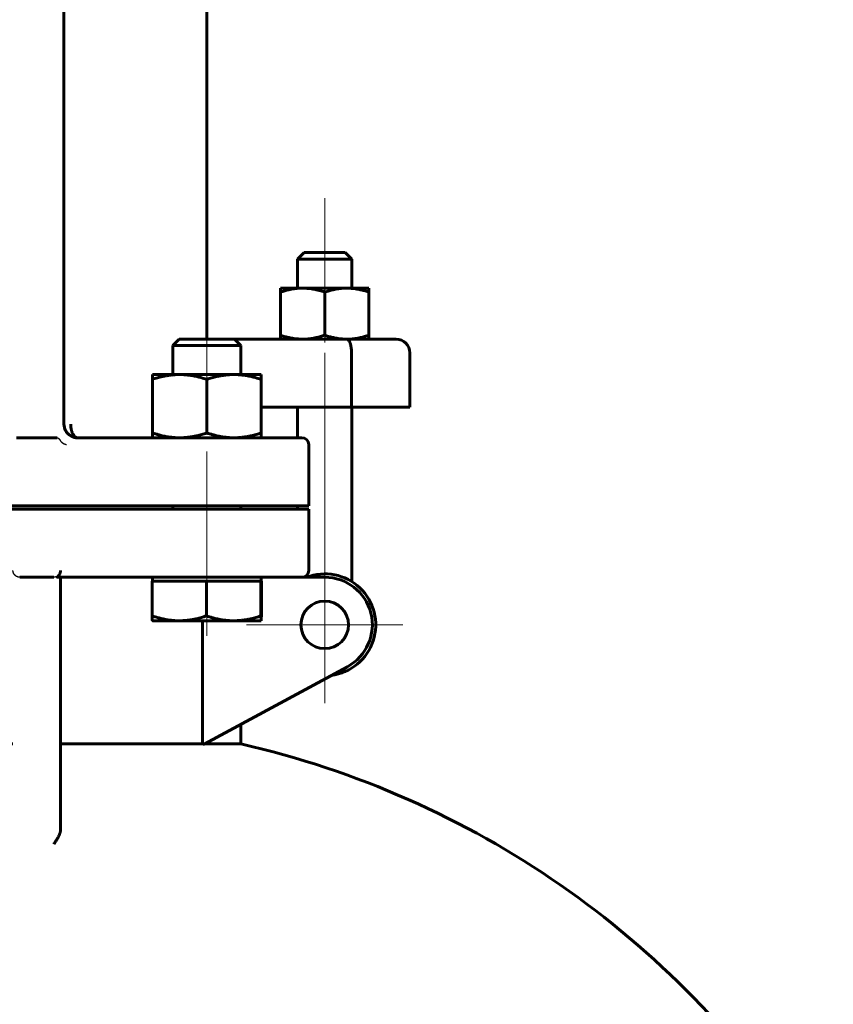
# Model space of a CAD drawing. Header units: millimetres. Extents: x 0 to 594, y -3 to 420.
# Tile 18 of 21: x 405 to 435, y 281 to 317. Entities that reach past the tile are written whole.
import ezdxf

# ---------------------------------------------------------------- set-up
doc = ezdxf.new("R2010")
doc.units = ezdxf.units.MM
for name, pattern in [('K5LT-1', [0]), ('K5LT_AXLED', [12, 7.5, -1.5, 1.5, -1.5]), ('K5LT_BASIC', [0]), ('K5LT_THIN', [0])]:
    doc.linetypes.add(name, pattern=pattern)
doc.layers.add('Системный слой', color=7, linetype='Continuous')
doc.layers.add('Системный слой (1)', color=7, linetype='Continuous', true_color=0x6c6c6c)
doc.styles.add('KDIMTEXTSTYLE', font='txt', dxfattribs={"width": 0.96, "oblique": 15, "height": 5})
doc.styles.add('KTEXTSTYLE', font='txt', dxfattribs={"width": 0.96, "height": 5})
doc.dimstyles.new('KDIMSTYLE (0.20)', dxfattribs={"dimtxt": 5, "dimasz": 1, "dimexe": 2, "dimexo": 0, "dimgap": 1, "dimtad": 1, "dimlfac": 5, "dimtxsty": 'KDIMTEXTSTYLE', "dimsah": 1, "dimcen": 0, "dimdle": 1, "dimadec": 0, "dimazin": 0, "dimtfac": 0.667, "dimtmove": 0, "dimatfit": 3, "dimfxl": 1, "dimtvp": 1, "dimtolj": 1, "dimtzin": 0, "dimarcsym": 0})

# ---------------------------------------------------------------- blocks, each defined once
blk = doc.blocks.new('U53')
at = {"layer": 'Системный слой (1)', "color": 143, "linetype": 'K5LT_BASIC', "lineweight": 60, "true_color": 0x33acca}
for p, q in [((407.138, 301.642), (407.178, 301.634)), ((407.178, 301.634), (407.218, 301.629)), ((407.218, 301.629), (407.259, 301.627)), ((407.259, 301.627), (407.26, 301.627))]:
    blk.add_line(p, q, dxfattribs=at)
blk = doc.blocks.new('U55')
at = {"layer": 'Системный слой (1)', "color": 143, "linetype": 'K5LT_BASIC', "lineweight": 60, "true_color": 0x33acca}
for p, q in [((407.008, 301.696), (406.898, 301.783)), ((407.132, 301.644), (407.008, 301.696)), ((407.259, 301.627), (407.132, 301.644))]:
    blk.add_line(p, q, dxfattribs=at)
blk = doc.blocks.new('U57')
at = {"layer": 'Системный слой (1)', "color": 143, "linetype": 'K5LT_BASIC', "lineweight": 60, "true_color": 0x33acca}
for p, q in [((415.346, 301.627), (415.346, 302.752)), ((415.346, 299.002), (415.346, 299.127))]:
    blk.add_line(p, q, dxfattribs=at)
blk = doc.blocks.new('U58')
at = {"layer": 'Системный слой (1)', "color": 143, "linetype": 'K5LT_BASIC', "lineweight": 60, "true_color": 0x33acca}
for start, end in [(102.8396, 146.6923), (33.3077, 77.1604)]:
    blk.add_arc((405.76, 257.469), 33.75, start, end, dxfattribs=at)
blk = doc.blocks.new('U59')
at = {"layer": 'Системный слой (1)', "color": 143, "linetype": 'K5LT_BASIC', "lineweight": 60, "true_color": 0x33acca}
for p, q in [((404.885, 290.375), (399.668, 290.375)), ((411.851, 290.375), (406.635, 290.375))]:
    blk.add_line(p, q, dxfattribs=at)
blk = doc.blocks.new('U61')
at = {"layer": 'Системный слой (1)', "color": 143, "linetype": 'K5LT_BASIC', "lineweight": 60, "true_color": 0x33acca}
for start, end in [(180.0001, 236.8539), (236.8539, 255.9379), (255.9379, 270)]:
    blk.add_arc((407.26, 302.127), 0.5, start, end, dxfattribs=at)
blk = doc.blocks.new('U63')
at = {"layer": 'Системный слой (1)', "color": 143, "linetype": 'K5LT_BASIC', "lineweight": 60, "true_color": 0x33acca}
for p, q in [((407.26, 301.627), (407.247, 301.627)), ((407.26, 301.627), (407.259, 301.627)), ((413.26, 301.627), (407.26, 301.627))]:
    blk.add_line(p, q, dxfattribs=at)
blk = doc.blocks.new('U72')
at = {"layer": 'Системный слой (1)', "color": 143, "linetype": 'K5LT_BASIC', "lineweight": 60, "true_color": 0x33acca}
for p, q in [((411.123, 305.252), (410.99, 305.252)), ((413.03, 305.252), (411.123, 305.252))]:
    blk.add_line(p, q, dxfattribs=at)
blk = doc.blocks.new('U79')
at = {"layer": 'Системный слой (1)', "color": 143, "linetype": 'K5LT_BASIC', "lineweight": 60, "true_color": 0x33acca}
for p, q in [((414.013, 294.943), (414.015, 295.021)), ((414.015, 295.021), (414.016, 295.081)), ((414.01, 294.902), (414.011, 294.906)), ((414.01, 294.902), (414.01, 294.902)), ((414.011, 294.906), (414.013, 294.943))]:
    blk.add_line(p, q, dxfattribs=at)
blk = doc.blocks.new('U85')
at = {"layer": 'Системный слой (1)', "color": 30, "linetype": 'K5LT_AXLED', "lineweight": 18, "true_color": 0xff8000}
for q in [(416.346, 297.627), (413.471, 294.752), (419.221, 294.752), (416.346, 291.877)]:
    blk.add_line((416.346, 294.752), q, dxfattribs=at)
blk = doc.blocks.new('D14')
at = {"layer": 'Системный слой (1)'}
for points in [[(437.335, 218.742), (441.132, 222.061), (436.606, 219.838), (437.387, 219.567)], [(370.387, 174.943), (374.913, 177.167), (374.132, 177.437), (374.184, 178.262)]]:
    blk.add_hatch(color=7, dxfattribs=at).paths.add_polyline_path(points)
at = {"layer": 'Системный слой (1)', "color": 7, "linetype": 'K5LT_THIN', "lineweight": 18, "true_color": 0xffffff}
for p, q in [((441.132, 222.061), (455.138, 231.39)), ((455.138, 231.39), (473.261, 231.39)), ((370.387, 174.943), (441.132, 222.061)), ((436.606, 219.838), (441.132, 222.061)), ((441.132, 222.061), (437.335, 218.742)), ((437.387, 219.567), (436.606, 219.838)), ((437.335, 218.742), (437.387, 219.567)), ((370.387, 174.943), (374.184, 178.262)), ((374.184, 178.262), (374.132, 177.437)), ((374.132, 177.437), (374.913, 177.167)), ((374.913, 177.167), (370.387, 174.943))]:
    blk.add_line(p, q, dxfattribs=at)
blk.add_wipeout([(457.138, 232.39), (457.138, 239.772), (470.696, 239.772), (470.696, 232.39)]).dxf.layer = 'Системный слой (1)'
at = {"layer": 'Системный слой (1)', "color": 7, "char_height": 5, "attachment_point": 1, "style": 'KTEXTSTYLE'}
for s, insert in [('\\fArial|b0|c204|p34;\\H5.0;\\W1.000;\\Q15;\\fGOST Type AU|b0|i0|c204|p34;\\Q15;\\W0.960;⌀', (457.138, 238.977)), ('\\fArial|b0|c204|p34;\\H5.0;\\W1.000;\\Q15;\\fGOST Type AU|b0|i0|c204|p34;\\Q15;\\W0.960;425', (460.445, 238.977))]:
    blk.add_mtext(s, dxfattribs=dict(at, insert=insert))
blk = doc.blocks.new('KDIMARROW_01')
at = {"layer": 'Системный слой'}
blk.add_hatch(color=0, dxfattribs=at).paths.add_polyline_path([(0, 0), (-5, 0.658), (-4.5, 0), (-5, -0.658)])
at = {"layer": 'Системный слой', "color": 0, "linetype": 'K5LT_THIN', "lineweight": 18}
for p, q in [((-4.5, 0), (-5, 0.658)), ((-5, 0.658), (0, 0)), ((0, 0), (-5, -0.658)), ((-5, -0.658), (-4.5, 0))]:
    blk.add_line(p, q, dxfattribs=at)
at = {"layer": 'Системный слой (1)', "color": 0, "linetype": 'K5LT_THIN', "lineweight": 18}
blk.add_line((210.861, 198.502), (210.661, 198.502), dxfattribs=at)
blk = doc.blocks.new('D16')
at = {"layer": 'Системный слой (1)'}
for points in [[(393.698, 224.001), (390.867, 228.174), (392.522, 223.41), (392.886, 224.153)], [(420.652, 168.83), (418.998, 173.594), (418.634, 172.851), (417.821, 173.003)]]:
    blk.add_hatch(color=7, dxfattribs=at).paths.add_polyline_path(points)
at = {"layer": 'Системный слой (1)', "color": 7, "linetype": 'K5LT_THIN', "lineweight": 18, "true_color": 0xffffff}
for p, q in [((390.867, 228.174), (393.698, 224.001)), ((392.522, 223.41), (390.867, 228.174)), ((390.867, 228.174), (420.652, 168.83)), ((392.886, 224.153), (392.522, 223.41)), ((393.698, 224.001), (392.886, 224.153)), ((418.634, 172.851), (418.998, 173.594)), ((418.998, 173.594), (420.652, 168.83)), ((420.652, 168.83), (417.821, 173.003)), ((417.821, 173.003), (418.634, 172.851)), ((420.652, 168.83), (429.562, 151.078)), ((429.562, 151.078), (447.685, 151.078))]:
    blk.add_line(p, q, dxfattribs=at)
blk.add_wipeout([(431.562, 152.078), (431.562, 159.46), (445.12, 159.46), (445.12, 152.078)]).dxf.layer = 'Системный слой (1)'
at = {"layer": 'Системный слой (1)', "color": 7, "char_height": 5, "attachment_point": 1, "style": 'KTEXTSTYLE'}
for s, insert in [('\\fArial|b0|c204|p34;\\H5.0;\\W1.000;\\Q15;\\fGOST Type AU|b0|i0|c204|p34;\\Q15;\\W0.960;⌀', (431.562, 158.665)), ('\\fArial|b0|c204|p34;\\H5.0;\\W1.000;\\Q15;\\fGOST Type AU|b0|i0|c204|p34;\\Q15;\\W0.960;332', (434.869, 158.665))]:
    blk.add_mtext(s, dxfattribs=dict(at, insert=insert))

msp = doc.modelspace()

# ---------------------------------------------------------------- linework, layer by layer
at = {"layer": 'Системный слой (1)', "color": 143, "linetype": 'K5LT_BASIC', "lineweight": 60, "true_color": 0x33acca}
for p, q in [((412.0096, 305.252), (412.0096, 372.6743)), ((406.7596, 302.127), (406.7596, 323.5254)), ((415.5956, 308.4395), (415.3456, 308.1895)), ((417.0956, 308.4395), (415.5956, 308.4395)), ((417.0956, 308.4395), (417.3456, 308.1895)), ((415.3456, 308.1895), (417.3456, 308.1895)), ((415.3456, 307.127), (415.3456, 308.1895)), ((417.3456, 307.127), (417.3456, 308.1895)), ((415.5331, 307.127), (414.7206, 307.127)), ((414.7206, 307.127), (414.7206, 306.9819)), ((414.7206, 306.9819), (414.7206, 305.3971)), ((417.1581, 307.127), (415.5331, 307.127)), ((416.3456, 306.9819), (416.3456, 305.3971)), ((417.9706, 307.127), (417.1581, 307.127)), ((417.9706, 306.9819), (417.9706, 307.127)), ((417.9706, 306.9819), (417.9706, 305.3971)), ((410.9896, 305.252), (410.7596, 305.0219)), ((417.1634, 305.252), (413.0295, 305.252)), ((413.0295, 305.252), (413.2596, 305.0219)), ((414.7206, 305.3971), (414.7206, 305.252)), ((418.9706, 305.252), (417.1634, 305.252)), ((417.9706, 305.252), (417.9706, 305.3971)), ((410.7596, 303.952), (410.7596, 305.0219)), ((410.7596, 305.0219), (410.9233, 305.0219)), ((410.9233, 305.0219), (413.2596, 305.0219)), ((413.2596, 303.952), (413.2596, 305.0219)), ((417.3303, 302.752), (417.3303, 304.752)), ((419.4706, 302.752), (419.4706, 304.752)), ((410.0096, 303.952), (411.0096, 303.952)), ((410.0096, 303.7734), (410.0096, 303.952)), ((410.0096, 303.7734), (410.0096, 301.8056)), ((411.0096, 303.952), (413.0096, 303.952)), ((412.0096, 303.7734), (412.0096, 301.8056)), ((413.0096, 303.952), (414.0096, 303.952)), ((414.0096, 303.952), (414.0096, 303.7734)), ((414.0096, 303.7734), (414.0096, 301.8056)), ((414.0096, 302.752), (417.3303, 302.752)), ((417.3303, 302.752), (419.4706, 302.752)), ((417.3456, 296.3381), (417.3456, 302.752)), ((405.0096, 301.627), (406.5096, 301.627)), ((410.0096, 301.627), (410.0096, 301.8056)), ((415.5096, 301.627), (413.2596, 301.627)), ((414.0096, 301.8056), (414.0096, 301.627)), ((415.7596, 299.127), (415.7596, 301.377)), ((398.2596, 299.127), (413.2596, 299.127)), ((413.2596, 299.002), (398.2596, 299.002)), ((410.7596, 299.002), (410.7596, 299.127)), ((413.2596, 299.127), (415.7596, 299.127)), ((413.2596, 299.002), (413.2596, 299.127)), ((415.7596, 299.002), (413.2596, 299.002)), ((415.7596, 296.752), (415.7596, 299.002)), ((405.1346, 296.502), (406.3846, 296.502)), ((406.5245, 296.502), (413.2596, 296.502)), ((406.6346, 294.5153), (406.6346, 296.502)), ((410.0096, 296.352), (410.0096, 296.502)), ((413.2596, 296.502), (415.5096, 296.502)), ((416.3456, 296.502), (414.0096, 296.502)), ((414.0096, 296.352), (414.0096, 296.502)), ((410.0027, 296.352), (410.9992, 296.352)), ((410.0027, 296.352), (410.0027, 295.0806)), ((410.9992, 296.352), (411.9957, 296.352)), ((411.9957, 296.352), (412.9991, 296.352)), ((411.9957, 296.352), (411.9957, 295.0806)), ((412.9991, 296.352), (414.0026, 296.352)), ((414.0026, 296.352), (414.0095, 296.352)), ((414.0026, 296.352), (414.0026, 295.0806)), ((414.0095, 296.352), (414.0165, 296.352)), ((414.0165, 296.352), (414.0165, 295.0806)), ((410.9992, 294.902), (410.0096, 294.902)), ((412.9991, 294.902), (410.9992, 294.902)), ((411.8513, 290.3748), (411.8513, 294.902)), ((414.0095, 294.902), (412.9991, 294.902)), ((414.0096, 294.902), (414.0095, 294.902)), ((406.6346, 289.3565), (406.6346, 294.5153)), ((411.9107, 290.3638), (417.1781, 293.2127)), ((413.2596, 290.3748), (413.2596, 291.0933)), ((413.2596, 290.3748), (411.9312, 290.3748)), ((406.6346, 289.3522), (406.6346, 289.4802)), ((406.6346, 287.2226), (406.6346, 289.3565))]:
    msp.add_line(p, q, dxfattribs=at)
at = {"layer": 'Системный слой (1)', "color": 30, "linetype": 'K5LT_AXLED', "lineweight": 18, "true_color": 0xff8000}
for p, q in [((416.3456, 310.4395), (416.3456, 305.127)), ((412.0096, 301.952), (412.0096, 307.252)), ((416.3456, 304.752), (416.3456, 294.3381)), ((412.0096, 297.002), (412.0096, 301.127)), ((412.0096, 294.352), (412.0096, 298.502))]:
    msp.add_line(p, q, dxfattribs=at)
at = {"layer": 'Системный слой (1)', "color": 143, "linetype": 'K5LT_BASIC', "lineweight": 60, "true_color": 0x33acca}
msp.add_circle((416.3456, 294.752), 0.875, dxfattribs=at)
for centre, radius, start, end in [((418.9706, 304.752), 0.5, 0, 90), ((415.5096, 301.377), 0.25, 0, 90), ((415.5096, 296.752), 0.25, 270, 0), ((416.3456, 294.752), 1.875, 277.36817, 111.03947), ((416.3456, 294.752), 1.75, 298.40764, 90), ((405.7596, 257.4687), 33.4652, 79.40839, 79.51185)]:
    msp.add_arc(centre, radius, start, end, dxfattribs=at)
for points, knots in [([(414.7206, 306.9819), (414.7746, 306.9999), (414.8793, 307.0321), (415.0143, 307.0663), (415.1286, 307.0897), (415.2265, 307.1057), (415.3262, 307.1177), (415.429, 307.1253), (415.498, 307.127), (415.5331, 307.127)], [0, 0, 0, 0, 1.8557082, 3.6403865, 4.8244178, 6.0256889, 7.2787122, 8.5986487, 10, 10, 10, 10]), ([(415.5331, 307.127), (415.5701, 307.127), (415.6427, 307.1251), (415.7504, 307.1167), (415.8532, 307.1038), (415.9679, 307.0843), (416.0971, 307.0558), (416.2282, 307.0197), (416.3116, 306.9932), (416.3456, 306.9819)], [0, 0, 0, 0, 1.4842504, 2.8685393, 4.1584874, 5.3711553, 7.1195004, 8.8363989, 10, 10, 10, 10]), ([(416.3456, 306.9819), (416.3996, 306.9999), (416.5043, 307.0321), (416.6393, 307.0663), (416.7536, 307.0897), (416.8515, 307.1057), (416.9512, 307.1177), (417.054, 307.1253), (417.123, 307.127), (417.1581, 307.127)], [0, 0, 0, 0, 1.8557082, 3.6403865, 4.8244178, 6.0256889, 7.2787122, 8.5986487, 10, 10, 10, 10]), ([(417.1581, 307.127), (417.1951, 307.127), (417.2677, 307.1251), (417.3754, 307.1167), (417.4782, 307.1038), (417.5929, 307.0843), (417.7221, 307.0558), (417.8532, 307.0197), (417.9366, 306.9932), (417.9706, 306.9819)], [0, 0, 0, 0, 1.4842504, 2.8685393, 4.1584874, 5.3711553, 7.1195004, 8.8363989, 10, 10, 10, 10]), ([(415.5331, 305.252), (415.496, 305.252), (415.4234, 305.2539), (415.3157, 305.2623), (415.2129, 305.2752), (415.0982, 305.2948), (414.9691, 305.3232), (414.8379, 305.3594), (414.7545, 305.3858), (414.7206, 305.3971)], [0, 0, 0, 0, 1.4842504, 2.8685393, 4.1584874, 5.3711553, 7.1195004, 8.8363989, 10, 10, 10, 10]), ([(416.3456, 305.3971), (416.2915, 305.3791), (416.1869, 305.3469), (416.0518, 305.3127), (415.9376, 305.2893), (415.8397, 305.2733), (415.74, 305.2613), (415.6371, 305.2537), (415.5682, 305.252), (415.5331, 305.252)], [0, 0, 0, 0, 1.8557082, 3.6403865, 4.8244178, 6.0256889, 7.2787122, 8.5986487, 10, 10, 10, 10]), ([(417.1581, 305.252), (417.121, 305.252), (417.0484, 305.2539), (416.9407, 305.2623), (416.8379, 305.2752), (416.7232, 305.2948), (416.5941, 305.3232), (416.4629, 305.3594), (416.3795, 305.3858), (416.3456, 305.3971)], [0, 0, 0, 0, 1.4842504, 2.8685393, 4.1584874, 5.3711553, 7.1195004, 8.8363989, 10, 10, 10, 10]), ([(417.9706, 305.3971), (417.9165, 305.3791), (417.8119, 305.3469), (417.6768, 305.3127), (417.5626, 305.2893), (417.4647, 305.2733), (417.365, 305.2613), (417.2621, 305.2537), (417.1932, 305.252), (417.1581, 305.252)], [0, 0, 0, 0, 1.8557082, 3.6403865, 4.8244178, 6.0256889, 7.2787122, 8.5986487, 10, 10, 10, 10]), ([(417.1634, 305.252), (417.172, 305.252), (417.1875, 305.2484), (417.2112, 305.2327), (417.2372, 305.2036), (417.2592, 305.1637), (417.2782, 305.1162), (417.291, 305.076), (417.3051, 305.0193), (417.3173, 304.9521), (417.3276, 304.8588), (417.3303, 304.7909), (417.3303, 304.752)], [0, 0, 0, 0, 1.2885784, 2.31348, 3.6030824, 5.3982576, 6.1280293, 7.2764871, 8.1437506, 9.6293084, 11.0662017, 13, 13, 13, 13]), ([(411.0096, 303.952), (410.964, 303.952), (410.8749, 303.9497), (410.7426, 303.9394), (410.6162, 303.9235), (410.4942, 303.9028), (410.3553, 303.8736), (410.195, 303.8323), (410.0722, 303.7943), (410.0096, 303.7734)], [0, 0, 0, 0, 1.4810033, 2.8626717, 4.1512844, 5.363168, 6.5366967, 8.2568112, 10, 10, 10, 10]), ([(412.0096, 303.7734), (411.9354, 303.7981), (411.812, 303.8357), (411.6326, 303.881), (411.4721, 303.9132), (411.3037, 303.9371), (411.1524, 303.9495), (411.0523, 303.952), (411.0096, 303.952)], [0, 0, 0, 0, 1.8056861, 3.1022813, 4.7259033, 6.1812827, 7.8034201, 9, 9, 9, 9]), ([(413.0096, 303.952), (412.964, 303.952), (412.8749, 303.9497), (412.7426, 303.9394), (412.6162, 303.9235), (412.4942, 303.9028), (412.3553, 303.8736), (412.195, 303.8323), (412.0722, 303.7943), (412.0096, 303.7734)], [0, 0, 0, 0, 1.4810033, 2.8626717, 4.1512844, 5.363168, 6.5366967, 8.2568112, 10, 10, 10, 10]), ([(414.0096, 303.7734), (413.9354, 303.7981), (413.812, 303.8357), (413.6326, 303.881), (413.4721, 303.9132), (413.3037, 303.9371), (413.1524, 303.9495), (413.0523, 303.952), (413.0096, 303.952)], [0, 0, 0, 0, 1.8056861, 3.1022813, 4.7259033, 6.1812827, 7.8034201, 9, 9, 9, 9]), ([(406.8244, 301.8828), (406.8252, 301.8813), (406.8261, 301.8797), (406.8283, 301.8759), (406.8296, 301.8736), (406.8337, 301.8667), (406.8365, 301.8622), (406.8448, 301.8491), (406.8505, 301.8407), (406.8658, 301.8195), (406.8758, 301.8069), (406.89, 301.7907), (406.8937, 301.7866), (406.9048, 301.7751), (406.9121, 301.7675), (406.923, 301.7574), (406.9261, 301.7544), (406.9325, 301.7489), (406.9355, 301.7461), (406.9446, 301.7387), (406.9504, 301.7339), (406.9661, 301.7219), (406.976, 301.7149), (406.9862, 301.7083)], [0, 0, 0, 0, 0.2820257, 0.2820257, 0.7050643, 0.7050643, 1.5511414, 1.5511414, 3.1727892, 3.1727892, 5.7230954, 5.7230954, 6.6004115, 6.6004115, 8.2734017, 8.2734017, 8.9631427, 8.9631427, 9.6144133, 9.6144133, 10.8237079, 10.8237079, 12.7515313, 12.7515313, 12.7515313, 12.7515313]), ([(407.2596, 301.627), (407.2436, 301.627), (407.2192, 301.6319), (407.1836, 301.6497), (407.1528, 301.6734), (407.1208, 301.7093), (407.095, 301.7491), (407.0752, 301.7884), (407.061, 301.8223), (407.0496, 301.8548), (407.0397, 301.8879), (407.0302, 301.9265), (407.021, 301.9744), (407.0143, 302.0251), (407.0104, 302.0769), (407.0096, 302.1095), (407.0096, 302.127)], [0, 0, 0, 0, 2.0757535, 3.1702264, 4.7549428, 6.3403093, 7.9261008, 8.9845421, 9.9674527, 10.7997917, 11.5568551, 12.4647217, 13.5986492, 14.8832553, 15.8657817, 17, 17, 17, 17]), ([(410.0096, 301.8056), (410.0838, 301.7809), (410.2071, 301.7433), (410.3866, 301.698), (410.547, 301.6658), (410.7154, 301.6419), (410.8668, 301.6295), (410.9668, 301.627), (411.0096, 301.627)], [0, 0, 0, 0, 1.8056861, 3.1022813, 4.7259033, 6.1812827, 7.8034201, 9, 9, 9, 9]), ([(411.0096, 301.627), (411.0551, 301.627), (411.1442, 301.6293), (411.2765, 301.6396), (411.4029, 301.6555), (411.525, 301.6762), (411.6638, 301.7055), (411.8241, 301.7467), (411.9469, 301.7848), (412.0096, 301.8056)], [0, 0, 0, 0, 1.4810033, 2.8626717, 4.1512844, 5.363168, 6.5366967, 8.2568112, 10, 10, 10, 10]), ([(412.0096, 301.8056), (412.0838, 301.7809), (412.2071, 301.7433), (412.3866, 301.698), (412.547, 301.6658), (412.7154, 301.6419), (412.8668, 301.6295), (412.9668, 301.627), (413.0096, 301.627)], [0, 0, 0, 0, 1.8056861, 3.1022813, 4.7259033, 6.1812827, 7.8034201, 9, 9, 9, 9]), ([(413.0096, 301.627), (413.0551, 301.627), (413.1442, 301.6293), (413.2765, 301.6396), (413.4029, 301.6555), (413.525, 301.6762), (413.6638, 301.7055), (413.8241, 301.7467), (413.9469, 301.7848), (414.0096, 301.8056)], [0, 0, 0, 0, 1.4810033, 2.8626717, 4.1512844, 5.363168, 6.5366967, 8.2568112, 10, 10, 10, 10]), ([(406.5245, 296.502), (406.5222, 296.502), (406.5189, 296.5025), (406.5162, 296.5046), (406.5156, 296.5076), (406.5172, 296.5121), (406.522, 296.5193), (406.5286, 296.5269), (406.537, 296.5362), (406.548, 296.5482), (406.5647, 296.5676), (406.5836, 296.5933), (406.6012, 296.6224), (406.6147, 296.6513), (406.624, 296.679), (406.63, 296.7032), (406.6336, 296.7273), (406.6345, 296.7439), (406.6346, 296.752)], [0, 0, 0, 0, 1.0513509, 1.8011754, 2.5131339, 3.3892081, 4.3047867, 5.6481768, 6.0630492, 7.3359222, 9.331952, 11.0818067, 12.7064696, 14.4995696, 15.6926585, 16.7775137, 17.906768, 19, 19, 19, 19]), ([(410.0095, 294.902), (410.0092, 294.9022), (410.0086, 294.9048), (410.0077, 294.9151), (410.0069, 294.9308), (410.006, 294.9512), (410.0051, 294.9803), (410.004, 295.0215), (410.0031, 295.0596), (410.0027, 295.0806)], [0, 0, 0, 0, 1.4722992, 2.8226874, 4.0998382, 5.3099789, 6.4874704, 8.2263132, 10, 10, 10, 10]), ([(410.0027, 295.0806), (410.0766, 295.0559), (410.1995, 295.0183), (410.3783, 294.973), (410.5383, 294.9408), (410.7061, 294.9169), (410.8569, 294.9045), (410.9566, 294.902), (410.9992, 294.902)], [0, 0, 0, 0, 1.8056861, 3.1022813, 4.7259033, 6.1812827, 7.8034201, 9, 9, 9, 9]), ([(410.9992, 294.902), (411.0446, 294.902), (411.1334, 294.9043), (411.2652, 294.9146), (411.3912, 294.9305), (411.5128, 294.9512), (411.6512, 294.9804), (411.8109, 295.0217), (411.9333, 295.0597), (411.9957, 295.0806)], [0, 0, 0, 0, 1.4810033, 2.8626717, 4.1512844, 5.363168, 6.5366967, 8.2568112, 10, 10, 10, 10]), ([(411.9957, 295.0806), (412.0702, 295.0559), (412.1939, 295.0183), (412.374, 294.973), (412.535, 294.9408), (412.704, 294.9169), (412.8559, 294.9045), (412.9563, 294.902), (412.9991, 294.902)], [0, 0, 0, 0, 1.8056861, 3.1022813, 4.7259033, 6.1812827, 7.8034201, 9, 9, 9, 9]), ([(412.9991, 294.902), (413.0448, 294.902), (413.1343, 294.9043), (413.267, 294.9146), (413.3939, 294.9305), (413.5163, 294.9512), (413.6557, 294.9804), (413.8165, 295.0217), (413.9397, 295.0597), (414.0026, 295.0806)], [0, 0, 0, 0, 1.4810033, 2.8626717, 4.1512844, 5.363168, 6.5366967, 8.2568112, 10, 10, 10, 10]), ([(414.0026, 295.0806), (414.0031, 295.0559), (414.004, 295.0183), (414.0052, 294.973), (414.0063, 294.9408), (414.0075, 294.9169), (414.0085, 294.9045), (414.0092, 294.902), (414.0095, 294.902)], [0, 0, 0, 0, 1.8056861, 3.1022813, 4.7259033, 6.1812827, 7.8034201, 9, 9, 9, 9]), ([(406.6346, 287.2226), (406.6342, 287.2124), (406.6331, 287.1917), (406.6298, 287.1659), (406.6258, 287.1445), (406.6205, 287.1217), (406.6135, 287.0981), (406.6051, 287.0739), (406.598, 287.0551), (406.5902, 287.036), (406.5816, 287.0165), (406.5723, 286.9968), (406.5625, 286.977), (406.5522, 286.9571), (406.5414, 286.9372), (406.5304, 286.9177), (406.5193, 286.8986), (406.5049, 286.8743), (406.4838, 286.8401), (406.463, 286.8078), (406.4467, 286.7828), (406.4376, 286.769), (406.429, 286.7558), (406.4124, 286.731), (406.3992, 286.7113), (406.3892, 286.6962)], [0, 0, 0, 0, 1.4389853, 2.9262295, 3.6910016, 4.4907136, 6.1744167, 7.0455282, 7.9439537, 8.8571702, 9.7923752, 10.7339146, 11.6854658, 12.6438173, 13.6022718, 14.5513263, 15.4675062, 16.3655067, 18.0963288, 20.491207, 21.2448485, 21.9665154, 22.6691859, 23.3514014, 26, 26, 26, 26])]:
    msp.add_open_spline(points, degree=3, knots=knots, dxfattribs=at)
at = {"layer": 'Системный слой (1)', "color": 7, "linetype": 'K5LT-1'}
for points, knots in [([(406.5096, 301.627), (406.5123, 301.627), (406.5177, 301.6267), (406.5259, 301.6251), (406.534, 301.6226), (406.542, 301.6191), (406.548, 301.6157), (406.5543, 301.6115), (406.5611, 301.6065), (406.5699, 301.5988), (406.5778, 301.5907), (406.5861, 301.581), (406.5966, 301.5673), (406.6049, 301.5545), (406.6098, 301.5463)], [0, 0, 0, 0, 0.0326529, 0.06530581, 0.09795871, 0.13035581, 0.16147579, 0.1709664, 0.20774084, 0.24451528, 0.27889984, 0.30548998, 0.34862141, 0.41239705, 0.41239705, 0.41239705, 0.41239705]), ([(406.6098, 301.5463), (406.6118, 301.5429), (406.616, 301.5362), (406.6224, 301.5264), (406.628, 301.5184), (406.6327, 301.5121), (406.6364, 301.5073), (406.6416, 301.5007), (406.6509, 301.4897), (406.661, 301.4789), (406.67, 301.4702), (406.6748, 301.4657), (406.6804, 301.4607), (406.6868, 301.4553), (406.6923, 301.4509), (406.6968, 301.4474), (406.7001, 301.4449), (406.7034, 301.4425), (406.7076, 301.4395), (406.713, 301.4358), (406.7196, 301.4315), (406.7258, 301.4277), (406.7314, 301.4244), (406.7382, 301.4206), (406.7465, 301.4162), (406.7561, 301.4114), (406.7667, 301.4065), (406.7788, 301.4014), (406.7932, 301.3958), (406.8087, 301.3902), (406.8238, 301.3852), (406.8359, 301.3815), (406.8443, 301.3789), (406.8487, 301.3776), (406.8508, 301.377)], [0, 0, 0, 0, 0.004720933, 0.009441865, 0.014162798, 0.016523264, 0.01888373, 0.021320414, 0.026193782, 0.034988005, 0.036926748, 0.038865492, 0.041529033, 0.044192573, 0.046856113, 0.048187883, 0.049519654, 0.050683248, 0.051846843, 0.054174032, 0.056501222, 0.058828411, 0.060565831, 0.06230325, 0.065778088, 0.068746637, 0.071715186, 0.075809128, 0.07990307, 0.084399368, 0.088895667, 0.092073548, 0.093662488, 0.095251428, 0.095251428, 0.095251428, 0.095251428]), ([(405.1346, 296.502), (405.131, 296.502), (405.124, 296.5022), (405.1133, 296.5028), (405.1023, 296.504), (405.094, 296.5053), (405.0887, 296.5063), (405.0826, 296.5075), (405.0729, 296.5097), (405.0602, 296.5133), (405.0488, 296.5172), (405.0403, 296.5206), (405.034, 296.5233), (405.0281, 296.5259), (405.0223, 296.5288), (405.0164, 296.5319), (405.0105, 296.5351), (405.0045, 296.5387), (404.9984, 296.5426), (404.9935, 296.5459), (404.9869, 296.5506), (404.9805, 296.5555), (404.9744, 296.5605), (404.9685, 296.5655), (404.9631, 296.5705), (404.9581, 296.5754), (404.952, 296.5817), (404.9457, 296.5887), (404.9394, 296.5964), (404.9357, 296.6012), (404.9321, 296.606), (404.9287, 296.611), (404.9253, 296.616), (404.921, 296.6228), (404.9169, 296.6298), (404.9132, 296.6368), (404.9097, 296.6437), (404.9065, 296.6504), (404.9038, 296.657), (404.9005, 296.6652), (404.8973, 296.6741), (404.8945, 296.6835), (404.8929, 296.6893), (404.8914, 296.6952), (404.8901, 296.7011), (404.8889, 296.707), (404.8875, 296.7149), (404.8863, 296.7233), (404.8855, 296.7318), (404.885, 296.7386), (404.8847, 296.7453), (404.8846, 296.7498), (404.8846, 296.752)], [0.29712964, 0.29712964, 0.29712964, 0.29712964, 0.30125701, 0.30538439, 0.30951176, 0.31363914, 0.31454977, 0.3154604, 0.3204984, 0.32553641, 0.32998809, 0.33443978, 0.33630562, 0.33817147, 0.34190316, 0.343769, 0.34563485, 0.34936654, 0.35145424, 0.35367358, 0.35589291, 0.36033158, 0.36255092, 0.36477025, 0.36920892, 0.37110583, 0.37300274, 0.37966971, 0.38189203, 0.38411435, 0.38633667, 0.38855899, 0.39078132, 0.39300364, 0.39744828, 0.39967061, 0.40189293, 0.40633757, 0.40828627, 0.41023496, 0.41688903, 0.41910705, 0.42132507, 0.42354309, 0.42576111, 0.42797913, 0.43019716, 0.4346332, 0.43723527, 0.43983735, 0.44243943, 0.44504151, 0.44504151, 0.44504151, 0.44504151]), ([(406.6346, 296.752), (406.6345, 296.7484), (406.6343, 296.741), (406.6335, 296.73), (406.6322, 296.7185), (406.6307, 296.7095), (406.6293, 296.7023), (406.6281, 296.6966), (406.6259, 296.6878), (406.6229, 296.6776), (406.6191, 296.6665), (406.6159, 296.6583), (406.6134, 296.6523), (406.6109, 296.6468), (406.6076, 296.64), (406.6033, 296.6317), (406.5994, 296.625), (406.5963, 296.62), (406.5927, 296.6143), (406.5874, 296.6065), (406.5801, 296.5968), (406.5726, 296.5878), (406.5663, 296.5809), (406.5613, 296.5758), (406.555, 296.5695), (406.548, 296.5631), (406.5403, 296.5568), (406.5356, 296.5531), (406.5307, 296.5495), (406.5258, 296.546), (406.5208, 296.5427), (406.514, 296.5383), (406.507, 296.5342), (406.5, 296.5305), (406.4931, 296.5269), (406.4865, 296.5238), (406.48, 296.5211), (406.472, 296.5178), (406.4631, 296.5147), (406.4537, 296.5118), (406.4479, 296.5102), (406.442, 296.5087), (406.4361, 296.5074), (406.4302, 296.5062), (406.4223, 296.5048), (406.4138, 296.5037), (406.4052, 296.5028), (406.3983, 296.5024), (406.3914, 296.5021), (406.3868, 296.502), (406.3846, 296.502)], [0.14921777, 0.14921777, 0.14921777, 0.14921777, 0.15347776, 0.15773775, 0.16199775, 0.16625774, 0.16770987, 0.17020289, 0.17269592, 0.17768198, 0.18196215, 0.18624233, 0.18799115, 0.18973997, 0.1932376, 0.19673524, 0.20023288, 0.20174024, 0.2032476, 0.20768364, 0.21211968, 0.21655573, 0.22099177, 0.22297487, 0.22495797, 0.23162494, 0.23384726, 0.23606959, 0.23829191, 0.24051423, 0.24273655, 0.24495888, 0.24940352, 0.25162584, 0.25384817, 0.25829281, 0.26016582, 0.26203883, 0.26869683, 0.27091617, 0.2731355, 0.27535484, 0.27757417, 0.2797935, 0.28201284, 0.28645151, 0.28912104, 0.29179057, 0.2944601, 0.29712964, 0.29712964, 0.29712964, 0.29712964])]:
    msp.add_open_spline(points, degree=3, knots=knots, dxfattribs=at)

# ---------------------------------------------------------------- block references
at = {"layer": 'Системный слой (1)'}
for name in ['U72', 'U57', 'U61', 'U55', 'U53', 'U63', 'U85', 'U79', 'U58', 'U59']:
    msp.add_blockref(name, (0, 0), dxfattribs=at)

# ---------------------------------------------------------------- next in the draw order: dimensions: what is measured, and where the dimension line sits
at = {"layer": 'Системный слой (1)', "color": 7}
dim = msp.add_diameter_dim_2p(p1=(228.8974, 80.7054), p2=(582.6217, 316.2986), dimstyle='KDIMSTYLE (0.20)', override={"dimtih": 1, "dimtoh": 1, "dimpost": '\\fGOST Type AU|b0|c204|p34;\\H5.0;\\W0.960;\\Q15;<>', "dimblk1": 'KDIMARROW_01', "dimblk2": 'KDIMARROW_01', "dimclrt": 7, "dimtol": 1, "dimtp": 0, "dimtm": 0, "dimtdec": 5, "dimtmove": 1, "dimatfit": 2, "dimtolj": 1}, dxfattribs=at)
dim.commit()
dim.dimension.update_dxf_attribs({"geometry": 'D14', "text_midpoint": (457.1377, 231.3896), "dimtype": 163})

# ---------------------------------------------------------------- next in the draw order: dimensions: what is measured, and where the dimension line sits
dim = msp.add_diameter_dim_2p(p1=(331.297, 346.8642), p2=(480.2221, 50.1398), dimstyle='KDIMSTYLE (0.20)', override={"dimtih": 1, "dimtoh": 1, "dimpost": '\\fGOST Type AU|b0|c204|p34;\\H5.0;\\W0.960;\\Q15;<>', "dimblk1": 'KDIMARROW_01', "dimblk2": 'KDIMARROW_01', "dimclrt": 7, "dimtol": 1, "dimtp": 0, "dimtm": 0, "dimtdec": 5, "dimtmove": 1, "dimatfit": 2, "dimtolj": 1}, dxfattribs=at)
dim.commit()
dim.dimension.update_dxf_attribs({"geometry": 'D16', "text_midpoint": (431.5617, 151.0777), "dimtype": 163})

doc.saveas('drawing.dxf')
